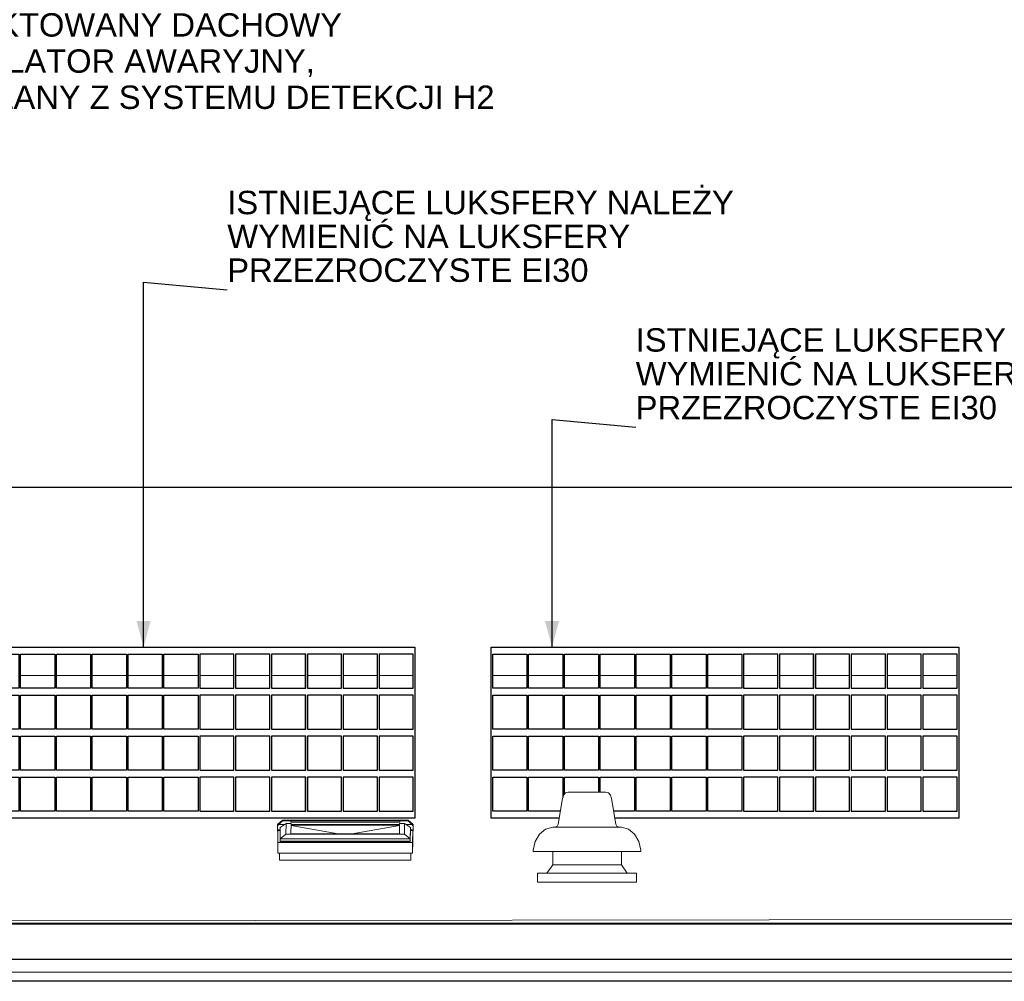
# Model space of a CAD drawing. Header units: centimetres. Extents: x -1412 to 8451, y -353 to 1224.
# Tile 18 of 24: x 3344 to 3891, y 557 to 1091. Entities that reach past the tile are written whole.
import ezdxf

# ---------------------------------------------------------------- set-up
doc = ezdxf.new("R2010")
doc.units = ezdxf.units.CM
doc.header["$MEASUREMENT"] = 0
for name, color, linetype in [('280-A Dachy Powłoki', 7, 'Continuous'), ('420-K Ściany', 7, 'Continuous'), ('520-I Went_Klim', 7, 'Continuous'), ('530 - Rynny i rury spustowe', 7, 'Continuous'), ('Nowe_Okna Archicada', 7, 'Continuous')]:
    doc.layers.add(name, color=color, linetype=linetype)
for name, color, linetype, lineweight in [('280-A Dachy Powłoki_Nr_pióra__12', 7, 'Continuous', 13), ('280-A Dachy Powłoki_Nr_pióra__13', 7, 'Continuous', 20), ('420-K Ściany_Nr_pióra__13', 7, 'Continuous', 25), ('450-K Belki_Nr_pióra__13', 7, 'Continuous', 25), ('520-I Went_Klim_Nr_pióra__12', 7, 'Continuous', 13), ('530 - Rynny i rury spustowe_Nr_pióra__4', 7, 'Continuous', 20), ('Nowe_199-Z Wymiary i opisy_Nr_pióra__235', 5, 'Continuous', 0), ('Nowe_Okna Archicada_Nr_pióra__13', 7, 'Continuous', 25)]:
    doc.layers.add(name, color=color, linetype=linetype, lineweight=lineweight)
doc.layers.add('280-A Dachy Powłoki_Nr_pióra__92', color=7, linetype='Continuous', lineweight=20, true_color=0xdfdfdf)
doc.styles.add('STYL_AUTOMATYCZNY_1', font='arial.ttf')
doc.dimstyles.new('STYL_AUTOMATYCZNY__3', dxfattribs={"dimtxt": 0.18, "dimasz": 14.592, "dimexe": 0.18, "dimexo": 0.0625, "dimgap": 0, "dimtad": 0, "dimtih": 1, "dimtoh": 1, "dimdec": 4, "dimzin": 0, "dimdsep": 46, "dimcen": 0.09, "dimadec": 0, "dimazin": 0, "dimtfac": 1, "dimtdec": 4, "dimtmove": 0, "dimatfit": 3, "dimldrblk": 'ARROWHEAD_5', "dimfxl": 0, "dimtolj": 1, "dimtzin": 0, "dimarcsym": 0})

# ---------------------------------------------------------------- blocks, each defined once
blk = doc.blocks.new('ElemPrzekroju_100_2', base_point=(4814.55, 72.46))
at = {"layer": '420-K Ściany_Nr_pióra__13', "color": 7, "linetype": 'Continuous', "lineweight": 25}
blk.add_line((4498.77, 831.13), (3295.77, 831.13), dxfattribs=at)
blk = doc.blocks.new('ElemPrzekroju_101_2', base_point=(4814.55, 72.46))
at = {"layer": '280-A Dachy Powłoki_Nr_pióra__13', "color": 7, "linetype": 'Continuous', "lineweight": 25}
blk.add_line((1807.83, 589.16), (4754.62, 589.16), dxfattribs=at)
blk = doc.blocks.new('ElemPrzekroju_118_2', base_point=(4814.55, 72.46))
at = {"layer": '280-A Dachy Powłoki_Nr_pióra__92', "color": 254, "linetype": 'Continuous', "lineweight": 20, "true_color": 0xdfdfdf}
for p, q in [((3363.63, 726.78), (3344.64, 726.78)), ((3383.56, 726.78), (3364.57, 726.78)), ((3403.49, 726.78), (3384.5, 726.78)), ((3423.42, 726.78), (3404.43, 726.78)), ((3443.35, 726.78), (3424.36, 726.78)), ((3463.27, 726.78), (3444.29, 726.78)), ((3483.2, 726.78), (3464.21, 726.78)), ((3503.13, 726.78), (3484.14, 726.78)), ((3523.06, 726.78), (3504.07, 726.78)), ((3542.99, 726.78), (3524, 726.78)), ((3562.92, 726.78), (3543.93, 726.78)), ((3626.07, 726.78), (3607.08, 726.78)), ((3645.99, 726.78), (3627.01, 726.78)), ((3665.92, 726.78), (3646.93, 726.78)), ((3685.85, 726.78), (3666.86, 726.78)), ((3705.78, 726.78), (3686.79, 726.78)), ((3725.71, 726.78), (3706.72, 726.78)), ((3745.64, 726.78), (3726.65, 726.78)), ((3765.57, 726.78), (3746.58, 726.78)), ((3785.49, 726.78), (3766.51, 726.78)), ((3805.42, 726.78), (3786.43, 726.78)), ((3825.35, 726.78), (3806.36, 726.78)), ((3845.28, 726.78), (3826.29, 726.78)), ((3865.21, 726.78), (3846.22, 726.78))]:
    blk.add_line(p, q, dxfattribs=at)
blk = doc.blocks.new('ElemPrzekroju_125_2', base_point=(4814.55, 72.46))
at = {"layer": '280-A Dachy Powłoki_Nr_pióra__92', "color": 254, "linetype": 'Continuous', "lineweight": 20, "true_color": 0xdfdfdf}
blk.add_line((4754.61, 592.22), (2369.47, 589.22), dxfattribs=at)
blk = doc.blocks.new('ElemPrzekroju_126_2', base_point=(4814.55, 72.46))
at = {"layer": '530 - Rynny i rury spustowe_Nr_pióra__4', "color": 7, "linetype": 'Continuous', "lineweight": 20}
for p, q in [((4756.41, 568.85), (1807.9, 568.85)), ((4479.23, 561.85), (2081.35, 561.85))]:
    blk.add_line(p, q, dxfattribs=at)
blk = doc.blocks.new('ElemPrzekroju_127_2', base_point=(4814.55, 72.46))
at = {"layer": '420-K Ściany_Nr_pióra__13', "color": 7, "linetype": 'Continuous', "lineweight": 25}
blk.add_line((4479.23, 556.8), (2081.35, 556.8), dxfattribs=at)
blk = doc.blocks.new('ElemPrzekroju_162_2', base_point=(4814.55, 72.46))
at = {"layer": '520-I Went_Klim_Nr_pióra__12', "color": 7, "linetype": 'Continuous', "lineweight": 13}
for p, q in [((3645.84, 658.44), (3643.45, 644.17)), ((3646.51, 660.3), (3645.84, 658.44)), ((3647.56, 661.45), (3646.51, 660.3)), ((3649.03, 661.93), (3647.56, 661.45)), ((3649.03, 661.93), (3649.39, 661.93)), ((3649.39, 661.93), (3650.43, 661.93)), ((3650.43, 661.93), (3652.1, 661.93)), ((3652.1, 661.93), (3654.27, 661.93)), ((3654.27, 661.93), (3656.8, 661.93)), ((3656.8, 661.93), (3659.52, 661.93)), ((3659.52, 661.93), (3662.23, 661.93)), ((3662.23, 661.93), (3664.76, 661.93)), ((3664.76, 661.93), (3666.93, 661.93)), ((3666.93, 661.93), (3668.6, 661.93)), ((3668.6, 661.93), (3669.65, 661.93)), ((3669.65, 661.93), (3670, 661.93)), ((3670, 661.93), (3671.47, 661.45)), ((3671.47, 661.45), (3672.53, 660.3)), ((3672.53, 660.3), (3673.19, 658.44)), ((3673.19, 658.44), (3675.59, 644.17)), ((3636.5, 641.43), (3633.09, 638.56)), ((3640.43, 642.43), (3636.5, 641.43)), ((3640.43, 642.43), (3641.08, 642.43)), ((3641.08, 642.43), (3642.98, 642.43)), ((3642.87, 642.92), (3641.85, 642.43)), ((3643.45, 644.17), (3642.87, 642.92)), ((3642.98, 642.43), (3646.02, 642.43)), ((3646.02, 642.43), (3649.97, 642.43)), ((3649.97, 642.43), (3654.58, 642.43)), ((3654.58, 642.43), (3659.52, 642.43)), ((3659.52, 642.43), (3664.46, 642.43)), ((3664.46, 642.43), (3669.06, 642.43)), ((3669.06, 642.43), (3673.02, 642.43)), ((3673.02, 642.43), (3676.05, 642.43)), ((3675.59, 644.17), (3676.16, 642.92)), ((3676.05, 642.43), (3677.96, 642.43)), ((3676.16, 642.92), (3677.18, 642.43)), ((3677.96, 642.43), (3678.61, 642.43)), ((3678.61, 642.43), (3682.54, 641.43)), ((3682.54, 641.43), (3685.95, 638.56)), ((3633.09, 638.56), (3630.78, 634.53)), ((3685.95, 638.56), (3688.25, 634.53)), ((3629.59, 629.67), (3629.52, 628.93)), ((3630.78, 634.53), (3629.59, 629.67)), ((3688.25, 634.53), (3689.45, 629.67)), ((3689.45, 629.67), (3689.52, 628.93)), ((3629.52, 628.93), (3630.54, 628.93)), ((3630.54, 628.93), (3633.54, 628.93)), ((3633.54, 628.93), (3638.3, 628.93)), ((3638.3, 628.93), (3644.52, 628.93)), ((3640.43, 628.93), (3640.43, 621.43)), ((3644.52, 628.93), (3651.75, 628.93)), ((3651.75, 628.93), (3659.52, 628.93)), ((3659.52, 628.93), (3667.28, 628.93)), ((3667.28, 628.93), (3674.52, 628.93)), ((3674.52, 628.93), (3680.73, 628.93)), ((3678.61, 628.93), (3678.61, 621.43)), ((3680.73, 628.93), (3685.5, 628.93)), ((3685.5, 628.93), (3688.49, 628.93)), ((3688.49, 628.93), (3689.52, 628.93)), ((3640.43, 621.43), (3637.15, 616.93)), ((3640.43, 621.43), (3641.08, 621.43)), ((3641.08, 621.43), (3642.98, 621.43)), ((3642.98, 621.43), (3646.02, 621.43)), ((3646.02, 621.43), (3649.97, 621.43)), ((3649.97, 621.43), (3654.58, 621.43)), ((3654.58, 621.43), (3659.52, 621.43)), ((3659.52, 621.43), (3664.46, 621.43)), ((3664.46, 621.43), (3669.06, 621.43)), ((3669.06, 621.43), (3673.02, 621.43)), ((3673.02, 621.43), (3676.05, 621.43)), ((3676.05, 621.43), (3677.96, 621.43)), ((3677.96, 621.43), (3678.61, 621.43)), ((3678.61, 621.43), (3681.88, 616.93)), ((3632.02, 616.93), (3687.02, 616.93)), ((3632.02, 611.93), (3632.02, 616.93)), ((3687.02, 611.93), (3687.02, 616.93)), ((3632.02, 611.93), (3687.02, 611.93))]:
    blk.add_line(p, q, dxfattribs=at)
blk = doc.blocks.new('ElemPrzekroju_163_2', base_point=(4814.55, 72.46))
at = {"layer": '280-A Dachy Powłoki_Nr_pióra__12', "color": 7, "linetype": 'Continuous', "lineweight": 13}
for p, q in [((3490.18, 645.94), (3487.48, 643.25)), ((3490.18, 646.35), (3487.49, 643.89)), ((3490.18, 646.35), (3490.18, 645.94)), ((3560.18, 646.35), (3490.18, 646.35)), ((3490.18, 646.35), (3494.88, 645.94)), ((3494.88, 645.94), (3490.18, 645.94)), ((3555.48, 645.94), (3494.88, 645.94)), ((3494.88, 645.94), (3494.88, 645.24)), ((3560.18, 646.35), (3555.48, 645.94)), ((3555.48, 645.24), (3555.48, 645.94)), ((3555.48, 645.94), (3560.18, 645.94)), ((3560.18, 646.35), (3560.18, 645.94)), ((3562.89, 643.89), (3560.18, 646.35)), ((3560.18, 645.94), (3562.88, 643.25)), ((3487.49, 643.89), (3487.48, 643.25)), ((3487.48, 643.25), (3487.48, 640.26)), ((3487.49, 640.9), (3487.48, 640.26)), ((3487.49, 643.26), (3487.49, 640.9)), ((3488.96, 640.9), (3487.49, 640.9)), ((3487.69, 640.4), (3487.59, 633.95)), ((3487.69, 640.4), (3488.96, 640.56)), ((3491.24, 643.89), (3488.12, 643.89)), ((3488.99, 642.32), (3488.89, 635.98)), ((3488.99, 642.32), (3492.23, 644.58)), ((3492.23, 644.58), (3492.14, 638.53)), ((3492.23, 644.58), (3495.04, 644.58)), ((3555.48, 645.24), (3494.88, 645.24)), ((3495.04, 644.58), (3494.96, 638.78)), ((3495.02, 643.36), (3521.25, 638.78)), ((3555.32, 643.89), (3495.03, 643.89)), ((3555.31, 643.53), (3495.03, 643.53)), ((3555.31, 643.36), (3528.97, 638.78)), ((3555.33, 644.58), (3555.25, 638.78)), ((3558.14, 644.58), (3555.33, 644.58)), ((3558.14, 644.58), (3558.05, 638.53)), ((3561.38, 642.32), (3558.14, 644.58)), ((3562.23, 643.89), (3559.13, 643.89)), ((3561.38, 642.32), (3561.29, 635.98)), ((3561.39, 641.07), (3561.29, 634.73)), ((3561.39, 641.07), (3561.38, 642.32)), ((3562.88, 640.9), (3561.38, 640.9)), ((3562.69, 640.4), (3561.38, 640.57)), ((3562.69, 640.4), (3562.59, 633.95)), ((3562.69, 634.52), (3562.69, 640.4)), ((3562.89, 643.89), (3562.88, 643.25)), ((3562.88, 643.25), (3562.88, 640.26)), ((3562.89, 640.9), (3562.88, 640.26)), ((3562.89, 640.9), (3562.89, 643.89)), ((3488.89, 635.98), (3492.14, 638.53)), ((3488.89, 635.98), (3561.29, 635.98)), ((3488.89, 634.73), (3488.89, 635.98)), ((3492.14, 638.53), (3494.96, 638.78)), ((3492.14, 638.53), (3558.05, 638.53)), ((3494.96, 638.78), (3555.25, 638.78)), ((3555.25, 638.78), (3558.05, 638.53)), ((3558.05, 638.53), (3561.29, 635.98)), ((3561.29, 635.98), (3561.29, 634.73)), ((3487.59, 633.95), (3489.94, 634.45)), ((3487.59, 628.07), (3487.59, 633.95)), ((3487.59, 633.95), (3562.59, 633.95)), ((3488.89, 634.73), (3561.29, 634.73)), ((3489.94, 634.45), (3489.94, 634.73)), ((3489.94, 634.45), (3560.25, 634.45)), ((3560.25, 634.73), (3560.25, 634.45)), ((3560.26, 634.73), (3560.25, 634.45)), ((3560.25, 634.45), (3562.59, 633.95)), ((3562.69, 634.52), (3562.59, 628.07)), ((3562.59, 633.95), (3562.59, 628.07)), ((3487.59, 628.07), (3562.59, 628.07)), ((3488.59, 628.07), (3488.59, 624.17)), ((3488.59, 624.17), (3561.59, 624.17)), ((3561.59, 628.07), (3561.59, 624.17)), ((3561.65, 628.07), (3561.59, 624.17))]:
    blk.add_line(p, q, dxfattribs=at)
blk = doc.blocks.new('ElemPrzekroju_211_2', base_point=(4814.55, 72.46))
at = {"layer": 'Nowe_Okna Archicada_Nr_pióra__13', "color": 7, "linetype": 'Continuous', "lineweight": 25}
for p, q in [((3303.88, 647.46), (3303.88, 742.46)), ((3303.88, 742.46), (3563.88, 742.46)), ((3563.86, 742.46), (3563.86, 647.46)), ((3563.88, 742.46), (3563.88, 647.46)), ((3304.79, 719.66), (3304.79, 738.66)), ((3304.79, 738.66), (3323.79, 738.66)), ((3323.77, 738.66), (3323.77, 719.66)), ((3323.79, 738.66), (3323.79, 719.66)), ((3324.71, 719.66), (3324.71, 738.66)), ((3324.71, 738.66), (3343.71, 738.66)), ((3343.7, 738.66), (3343.7, 719.66)), ((3343.71, 738.66), (3343.71, 719.66)), ((3344.64, 719.66), (3344.64, 738.66)), ((3344.64, 738.66), (3363.64, 738.66)), ((3363.62, 738.66), (3363.62, 719.66)), ((3363.64, 738.66), (3363.64, 719.66)), ((3364.57, 719.66), (3364.57, 738.66)), ((3364.57, 738.66), (3383.57, 738.66)), ((3383.55, 738.66), (3383.55, 719.66)), ((3383.57, 738.66), (3383.57, 719.66)), ((3384.5, 719.66), (3384.5, 738.66)), ((3384.5, 738.66), (3403.5, 738.66)), ((3403.48, 738.66), (3403.48, 719.66)), ((3403.5, 738.66), (3403.5, 719.66)), ((3404.43, 719.66), (3404.43, 738.66)), ((3404.43, 738.66), (3423.43, 738.66)), ((3423.41, 738.66), (3423.41, 719.66)), ((3423.43, 738.66), (3423.43, 719.66)), ((3424.36, 719.66), (3424.36, 738.66)), ((3424.36, 738.66), (3443.36, 738.66)), ((3443.34, 738.66), (3443.34, 719.66)), ((3443.36, 738.66), (3443.36, 719.66)), ((3463.29, 738.66), (3444.29, 738.66)), ((3444.29, 738.66), (3444.29, 719.66)), ((3463.27, 719.66), (3463.27, 738.66)), ((3463.29, 719.66), (3463.29, 738.66)), ((3483.21, 738.66), (3464.21, 738.66)), ((3464.21, 738.66), (3464.21, 719.66)), ((3483.2, 719.66), (3483.2, 738.66)), ((3483.21, 719.66), (3483.21, 738.66)), ((3503.14, 738.66), (3484.14, 738.66)), ((3484.14, 738.66), (3484.14, 719.66)), ((3503.12, 719.66), (3503.12, 738.66)), ((3503.14, 719.66), (3503.14, 738.66)), ((3523.07, 738.66), (3504.07, 738.66)), ((3504.07, 738.66), (3504.07, 719.66)), ((3523.05, 719.66), (3523.05, 738.66)), ((3523.07, 719.66), (3523.07, 738.66)), ((3543, 738.66), (3524, 738.66)), ((3524, 738.66), (3524, 719.66)), ((3542.98, 719.66), (3542.98, 738.66)), ((3543, 719.66), (3543, 738.66)), ((3562.93, 738.66), (3543.93, 738.66)), ((3543.93, 738.66), (3543.93, 719.66)), ((3562.91, 719.66), (3562.91, 738.66)), ((3562.93, 719.66), (3562.93, 738.66)), ((3323.79, 719.66), (3304.79, 719.66)), ((3343.71, 719.66), (3324.71, 719.66)), ((3363.64, 719.66), (3344.64, 719.66)), ((3383.57, 719.66), (3364.57, 719.66)), ((3403.5, 719.66), (3384.5, 719.66)), ((3423.43, 719.66), (3404.43, 719.66)), ((3443.36, 719.66), (3424.36, 719.66)), ((3444.29, 719.66), (3463.29, 719.66)), ((3464.21, 719.66), (3483.21, 719.66)), ((3484.14, 719.66), (3503.14, 719.66)), ((3504.07, 719.66), (3523.07, 719.66)), ((3524, 719.66), (3543, 719.66)), ((3543.93, 719.66), (3562.93, 719.66)), ((3304.79, 696.86), (3304.79, 715.86)), ((3304.79, 715.86), (3323.79, 715.86)), ((3323.77, 715.86), (3323.77, 696.86)), ((3323.79, 715.86), (3323.79, 696.86)), ((3324.71, 696.86), (3324.71, 715.86)), ((3324.71, 715.86), (3343.71, 715.86)), ((3343.7, 715.86), (3343.7, 696.86)), ((3343.71, 715.86), (3343.71, 696.86)), ((3344.64, 696.86), (3344.64, 715.86)), ((3344.64, 715.86), (3363.64, 715.86)), ((3363.62, 715.86), (3363.62, 696.86)), ((3363.64, 715.86), (3363.64, 696.86)), ((3364.57, 696.86), (3364.57, 715.86)), ((3364.57, 715.86), (3383.57, 715.86)), ((3383.55, 715.86), (3383.55, 696.86)), ((3383.57, 715.86), (3383.57, 696.86)), ((3384.5, 696.86), (3384.5, 715.86)), ((3384.5, 715.86), (3403.5, 715.86)), ((3403.48, 715.86), (3403.48, 696.86)), ((3403.5, 715.86), (3403.5, 696.86)), ((3404.43, 696.86), (3404.43, 715.86)), ((3404.43, 715.86), (3423.43, 715.86)), ((3423.41, 715.86), (3423.41, 696.86)), ((3423.43, 715.86), (3423.43, 696.86)), ((3424.36, 696.86), (3424.36, 715.86)), ((3424.36, 715.86), (3443.36, 715.86)), ((3443.34, 715.86), (3443.34, 696.86)), ((3443.36, 715.86), (3443.36, 696.86)), ((3463.29, 715.86), (3444.29, 715.86)), ((3444.29, 715.86), (3444.29, 696.86)), ((3463.27, 696.86), (3463.27, 715.86)), ((3463.29, 696.86), (3463.29, 715.86)), ((3483.21, 715.86), (3464.21, 715.86)), ((3464.21, 715.86), (3464.21, 696.86)), ((3483.2, 696.86), (3483.2, 715.86)), ((3483.21, 696.86), (3483.21, 715.86)), ((3503.14, 715.86), (3484.14, 715.86)), ((3484.14, 715.86), (3484.14, 696.86)), ((3503.12, 696.86), (3503.12, 715.86)), ((3503.14, 696.86), (3503.14, 715.86)), ((3523.07, 715.86), (3504.07, 715.86)), ((3504.07, 715.86), (3504.07, 696.86)), ((3523.05, 696.86), (3523.05, 715.86)), ((3523.07, 696.86), (3523.07, 715.86)), ((3543, 715.86), (3524, 715.86)), ((3524, 715.86), (3524, 696.86)), ((3542.98, 696.86), (3542.98, 715.86)), ((3543, 696.86), (3543, 715.86)), ((3562.93, 715.86), (3543.93, 715.86)), ((3543.93, 715.86), (3543.93, 696.86)), ((3562.91, 696.86), (3562.91, 715.86)), ((3562.93, 696.86), (3562.93, 715.86)), ((3323.79, 696.86), (3304.79, 696.86)), ((3343.71, 696.86), (3324.71, 696.86)), ((3363.64, 696.86), (3344.64, 696.86)), ((3383.57, 696.86), (3364.57, 696.86)), ((3403.5, 696.86), (3384.5, 696.86)), ((3423.43, 696.86), (3404.43, 696.86)), ((3443.36, 696.86), (3424.36, 696.86)), ((3444.29, 696.86), (3463.29, 696.86)), ((3464.21, 696.86), (3483.21, 696.86)), ((3484.14, 696.86), (3503.14, 696.86)), ((3504.07, 696.86), (3523.07, 696.86)), ((3524, 696.86), (3543, 696.86)), ((3543.93, 696.86), (3562.93, 696.86)), ((3304.79, 674.06), (3304.79, 693.06)), ((3304.79, 693.06), (3323.79, 693.06)), ((3323.77, 693.06), (3323.77, 674.06)), ((3323.79, 693.06), (3323.79, 674.06)), ((3324.71, 674.06), (3324.71, 693.06)), ((3324.71, 693.06), (3343.71, 693.06)), ((3343.7, 693.06), (3343.7, 674.06)), ((3343.71, 693.06), (3343.71, 674.06)), ((3344.64, 674.06), (3344.64, 693.06)), ((3344.64, 693.06), (3363.64, 693.06)), ((3363.62, 693.06), (3363.62, 674.06)), ((3363.64, 693.06), (3363.64, 674.06)), ((3364.57, 674.06), (3364.57, 693.06)), ((3364.57, 693.06), (3383.57, 693.06)), ((3383.55, 693.06), (3383.55, 674.06)), ((3383.57, 693.06), (3383.57, 674.06)), ((3384.5, 674.06), (3384.5, 693.06)), ((3384.5, 693.06), (3403.5, 693.06)), ((3403.48, 693.06), (3403.48, 674.06)), ((3403.5, 693.06), (3403.5, 674.06)), ((3404.43, 674.06), (3404.43, 693.06)), ((3404.43, 693.06), (3423.43, 693.06)), ((3423.41, 693.06), (3423.41, 674.06)), ((3423.43, 693.06), (3423.43, 674.06)), ((3424.36, 674.06), (3424.36, 693.06)), ((3424.36, 693.06), (3443.36, 693.06)), ((3443.34, 693.06), (3443.34, 674.06)), ((3443.36, 693.06), (3443.36, 674.06)), ((3463.29, 693.06), (3444.29, 693.06)), ((3444.29, 693.06), (3444.29, 674.06)), ((3463.27, 674.06), (3463.27, 693.06)), ((3463.29, 674.06), (3463.29, 693.06)), ((3483.21, 693.06), (3464.21, 693.06)), ((3464.21, 693.06), (3464.21, 674.06)), ((3483.2, 674.06), (3483.2, 693.06)), ((3483.21, 674.06), (3483.21, 693.06)), ((3503.14, 693.06), (3484.14, 693.06)), ((3484.14, 693.06), (3484.14, 674.06)), ((3503.12, 674.06), (3503.12, 693.06)), ((3503.14, 674.06), (3503.14, 693.06)), ((3523.07, 693.06), (3504.07, 693.06)), ((3504.07, 693.06), (3504.07, 674.06)), ((3523.05, 674.06), (3523.05, 693.06)), ((3523.07, 674.06), (3523.07, 693.06)), ((3543, 693.06), (3524, 693.06)), ((3524, 693.06), (3524, 674.06)), ((3542.98, 674.06), (3542.98, 693.06)), ((3543, 674.06), (3543, 693.06)), ((3562.93, 693.06), (3543.93, 693.06)), ((3543.93, 693.06), (3543.93, 674.06)), ((3562.91, 674.06), (3562.91, 693.06)), ((3562.93, 674.06), (3562.93, 693.06)), ((3323.79, 674.06), (3304.79, 674.06)), ((3343.71, 674.06), (3324.71, 674.06)), ((3363.64, 674.06), (3344.64, 674.06)), ((3383.57, 674.06), (3364.57, 674.06)), ((3403.5, 674.06), (3384.5, 674.06)), ((3423.43, 674.06), (3404.43, 674.06)), ((3443.36, 674.06), (3424.36, 674.06)), ((3444.29, 674.06), (3463.29, 674.06)), ((3464.21, 674.06), (3483.21, 674.06)), ((3484.14, 674.06), (3503.14, 674.06)), ((3504.07, 674.06), (3523.07, 674.06)), ((3524, 674.06), (3543, 674.06)), ((3543.93, 674.06), (3562.93, 674.06)), ((3304.79, 651.26), (3304.79, 670.26)), ((3304.79, 670.26), (3323.79, 670.26)), ((3323.77, 670.26), (3323.77, 651.26)), ((3323.79, 670.26), (3323.79, 651.26)), ((3324.71, 651.26), (3324.71, 670.26)), ((3324.71, 670.26), (3343.71, 670.26)), ((3343.7, 670.26), (3343.7, 651.26)), ((3343.71, 670.26), (3343.71, 651.26)), ((3344.64, 651.26), (3344.64, 670.26)), ((3344.64, 670.26), (3363.64, 670.26)), ((3363.62, 670.26), (3363.62, 651.26)), ((3363.64, 670.26), (3363.64, 651.26)), ((3364.57, 651.26), (3364.57, 670.26)), ((3364.57, 670.26), (3383.57, 670.26)), ((3383.55, 670.26), (3383.55, 651.26)), ((3383.57, 670.26), (3383.57, 651.26)), ((3384.5, 651.26), (3384.5, 670.26)), ((3384.5, 670.26), (3403.5, 670.26)), ((3403.48, 670.26), (3403.48, 651.26)), ((3403.5, 670.26), (3403.5, 651.26)), ((3404.43, 651.26), (3404.43, 670.26)), ((3404.43, 670.26), (3423.43, 670.26)), ((3423.41, 670.26), (3423.41, 651.26)), ((3423.43, 670.26), (3423.43, 651.26)), ((3424.36, 651.26), (3424.36, 670.26)), ((3424.36, 670.26), (3443.36, 670.26)), ((3443.34, 670.26), (3443.34, 651.26)), ((3443.36, 670.26), (3443.36, 651.26)), ((3463.29, 670.26), (3444.29, 670.26)), ((3444.29, 670.26), (3444.29, 651.26)), ((3463.27, 651.26), (3463.27, 670.26)), ((3463.29, 651.26), (3463.29, 670.26)), ((3483.21, 670.26), (3464.21, 670.26)), ((3464.21, 670.26), (3464.21, 651.26)), ((3483.2, 651.26), (3483.2, 670.26)), ((3483.21, 651.26), (3483.21, 670.26)), ((3503.14, 670.26), (3484.14, 670.26)), ((3484.14, 670.26), (3484.14, 651.26)), ((3503.12, 651.26), (3503.12, 670.26)), ((3503.14, 651.26), (3503.14, 670.26)), ((3523.07, 670.26), (3504.07, 670.26)), ((3504.07, 670.26), (3504.07, 651.26)), ((3523.05, 651.26), (3523.05, 670.26)), ((3523.07, 651.26), (3523.07, 670.26)), ((3543, 670.26), (3524, 670.26)), ((3524, 670.26), (3524, 651.26)), ((3542.98, 651.26), (3542.98, 670.26)), ((3543, 651.26), (3543, 670.26)), ((3562.93, 670.26), (3543.93, 670.26)), ((3543.93, 670.26), (3543.93, 651.26)), ((3562.91, 651.26), (3562.91, 670.26)), ((3562.93, 651.26), (3562.93, 670.26)), ((3563.88, 647.46), (3303.88, 647.46)), ((3323.79, 651.26), (3304.79, 651.26)), ((3343.71, 651.26), (3324.71, 651.26)), ((3363.64, 651.26), (3344.64, 651.26)), ((3383.57, 651.26), (3364.57, 651.26)), ((3403.5, 651.26), (3384.5, 651.26)), ((3423.43, 651.26), (3404.43, 651.26)), ((3443.36, 651.26), (3424.36, 651.26)), ((3444.29, 651.26), (3463.29, 651.26)), ((3464.21, 651.26), (3483.21, 651.26)), ((3484.14, 651.26), (3503.14, 651.26)), ((3504.07, 651.26), (3523.07, 651.26)), ((3524, 651.26), (3543, 651.26)), ((3543.93, 651.26), (3562.93, 651.26))]:
    blk.add_line(p, q, dxfattribs=at)
blk = doc.blocks.new('ElemPrzekroju_212_2', base_point=(4814.55, 72.46))
at = {"layer": 'Nowe_Okna Archicada_Nr_pióra__13', "color": 7, "linetype": 'Continuous', "lineweight": 25}
for p, q in [((3606.17, 647.46), (3606.17, 742.46)), ((3606.17, 742.46), (3866.17, 742.46)), ((3866.15, 742.46), (3866.15, 647.46)), ((3866.17, 742.46), (3866.17, 647.46)), ((3607.08, 719.66), (3607.08, 738.66)), ((3607.08, 738.66), (3626.08, 738.66)), ((3626.06, 738.66), (3626.06, 719.66)), ((3626.08, 738.66), (3626.08, 719.66)), ((3627.01, 719.66), (3627.01, 738.66)), ((3627.01, 738.66), (3646.01, 738.66)), ((3645.99, 738.66), (3645.99, 719.66)), ((3646.01, 738.66), (3646.01, 719.66)), ((3646.93, 719.66), (3646.93, 738.66)), ((3646.93, 738.66), (3665.93, 738.66)), ((3665.92, 738.66), (3665.92, 719.66)), ((3665.93, 738.66), (3665.93, 719.66)), ((3666.86, 719.66), (3666.86, 738.66)), ((3666.86, 738.66), (3685.86, 738.66)), ((3685.84, 738.66), (3685.84, 719.66)), ((3685.86, 738.66), (3685.86, 719.66)), ((3686.79, 719.66), (3686.79, 738.66)), ((3686.79, 738.66), (3705.79, 738.66)), ((3705.77, 738.66), (3705.77, 719.66)), ((3705.79, 738.66), (3705.79, 719.66)), ((3706.72, 719.66), (3706.72, 738.66)), ((3706.72, 738.66), (3725.72, 738.66)), ((3725.7, 738.66), (3725.7, 719.66)), ((3725.72, 738.66), (3725.72, 719.66)), ((3726.65, 719.66), (3726.65, 738.66)), ((3726.65, 738.66), (3745.65, 738.66)), ((3745.63, 738.66), (3745.63, 719.66)), ((3745.65, 738.66), (3745.65, 719.66)), ((3765.58, 738.66), (3746.58, 738.66)), ((3746.58, 738.66), (3746.58, 719.66)), ((3765.56, 719.66), (3765.56, 738.66)), ((3765.58, 719.66), (3765.58, 738.66)), ((3785.51, 738.66), (3766.51, 738.66)), ((3766.51, 738.66), (3766.51, 719.66)), ((3785.49, 719.66), (3785.49, 738.66)), ((3785.51, 719.66), (3785.51, 738.66)), ((3805.43, 738.66), (3786.43, 738.66)), ((3786.43, 738.66), (3786.43, 719.66)), ((3805.42, 719.66), (3805.42, 738.66)), ((3805.43, 719.66), (3805.43, 738.66)), ((3825.36, 738.66), (3806.36, 738.66)), ((3806.36, 738.66), (3806.36, 719.66)), ((3825.34, 719.66), (3825.34, 738.66)), ((3825.36, 719.66), (3825.36, 738.66)), ((3845.29, 738.66), (3826.29, 738.66)), ((3826.29, 738.66), (3826.29, 719.66)), ((3845.27, 719.66), (3845.27, 738.66)), ((3845.29, 719.66), (3845.29, 738.66)), ((3865.22, 738.66), (3846.22, 738.66)), ((3846.22, 738.66), (3846.22, 719.66)), ((3865.2, 719.66), (3865.2, 738.66)), ((3865.22, 719.66), (3865.22, 738.66)), ((3626.08, 719.66), (3607.08, 719.66)), ((3646.01, 719.66), (3627.01, 719.66)), ((3665.93, 719.66), (3646.93, 719.66)), ((3685.86, 719.66), (3666.86, 719.66)), ((3705.79, 719.66), (3686.79, 719.66)), ((3725.72, 719.66), (3706.72, 719.66)), ((3745.65, 719.66), (3726.65, 719.66)), ((3746.58, 719.66), (3765.58, 719.66)), ((3766.51, 719.66), (3785.51, 719.66)), ((3786.43, 719.66), (3805.43, 719.66)), ((3806.36, 719.66), (3825.36, 719.66)), ((3826.29, 719.66), (3845.29, 719.66)), ((3846.22, 719.66), (3865.22, 719.66)), ((3607.08, 696.86), (3607.08, 715.86)), ((3607.08, 715.86), (3626.08, 715.86)), ((3626.06, 715.86), (3626.06, 696.86)), ((3626.08, 715.86), (3626.08, 696.86)), ((3627.01, 696.86), (3627.01, 715.86)), ((3627.01, 715.86), (3646.01, 715.86)), ((3645.99, 715.86), (3645.99, 696.86)), ((3646.01, 715.86), (3646.01, 696.86)), ((3646.93, 696.86), (3646.93, 715.86)), ((3646.93, 715.86), (3665.93, 715.86)), ((3665.92, 715.86), (3665.92, 696.86)), ((3665.93, 715.86), (3665.93, 696.86)), ((3666.86, 696.86), (3666.86, 715.86)), ((3666.86, 715.86), (3685.86, 715.86)), ((3685.84, 715.86), (3685.84, 696.86)), ((3685.86, 715.86), (3685.86, 696.86)), ((3686.79, 696.86), (3686.79, 715.86)), ((3686.79, 715.86), (3705.79, 715.86)), ((3705.77, 715.86), (3705.77, 696.86)), ((3705.79, 715.86), (3705.79, 696.86)), ((3706.72, 696.86), (3706.72, 715.86)), ((3706.72, 715.86), (3725.72, 715.86)), ((3725.7, 715.86), (3725.7, 696.86)), ((3725.72, 715.86), (3725.72, 696.86)), ((3726.65, 696.86), (3726.65, 715.86)), ((3726.65, 715.86), (3745.65, 715.86)), ((3745.63, 715.86), (3745.63, 696.86)), ((3745.65, 715.86), (3745.65, 696.86)), ((3765.58, 715.86), (3746.58, 715.86)), ((3746.58, 715.86), (3746.58, 696.86)), ((3765.56, 696.86), (3765.56, 715.86)), ((3765.58, 696.86), (3765.58, 715.86)), ((3785.51, 715.86), (3766.51, 715.86)), ((3766.51, 715.86), (3766.51, 696.86)), ((3785.49, 696.86), (3785.49, 715.86)), ((3785.51, 696.86), (3785.51, 715.86)), ((3805.43, 715.86), (3786.43, 715.86)), ((3786.43, 715.86), (3786.43, 696.86)), ((3805.42, 696.86), (3805.42, 715.86)), ((3805.43, 696.86), (3805.43, 715.86)), ((3825.36, 715.86), (3806.36, 715.86)), ((3806.36, 715.86), (3806.36, 696.86)), ((3825.34, 696.86), (3825.34, 715.86)), ((3825.36, 696.86), (3825.36, 715.86)), ((3845.29, 715.86), (3826.29, 715.86)), ((3826.29, 715.86), (3826.29, 696.86)), ((3845.27, 696.86), (3845.27, 715.86)), ((3845.29, 696.86), (3845.29, 715.86)), ((3865.22, 715.86), (3846.22, 715.86)), ((3846.22, 715.86), (3846.22, 696.86)), ((3865.2, 696.86), (3865.2, 715.86)), ((3865.22, 696.86), (3865.22, 715.86)), ((3626.08, 696.86), (3607.08, 696.86)), ((3646.01, 696.86), (3627.01, 696.86)), ((3665.93, 696.86), (3646.93, 696.86)), ((3685.86, 696.86), (3666.86, 696.86)), ((3705.79, 696.86), (3686.79, 696.86)), ((3725.72, 696.86), (3706.72, 696.86)), ((3745.65, 696.86), (3726.65, 696.86)), ((3746.58, 696.86), (3765.58, 696.86)), ((3766.51, 696.86), (3785.51, 696.86)), ((3786.43, 696.86), (3805.43, 696.86)), ((3806.36, 696.86), (3825.36, 696.86)), ((3826.29, 696.86), (3845.29, 696.86)), ((3846.22, 696.86), (3865.22, 696.86)), ((3607.08, 674.06), (3607.08, 693.06)), ((3607.08, 693.06), (3626.08, 693.06)), ((3626.06, 693.06), (3626.06, 674.06)), ((3626.08, 693.06), (3626.08, 674.06)), ((3627.01, 674.06), (3627.01, 693.06)), ((3627.01, 693.06), (3646.01, 693.06)), ((3645.99, 693.06), (3645.99, 674.06)), ((3646.01, 693.06), (3646.01, 674.06)), ((3646.93, 674.06), (3646.93, 693.06)), ((3646.93, 693.06), (3665.93, 693.06)), ((3665.92, 693.06), (3665.92, 674.06)), ((3665.93, 693.06), (3665.93, 674.06)), ((3666.86, 674.06), (3666.86, 693.06)), ((3666.86, 693.06), (3685.86, 693.06)), ((3685.84, 693.06), (3685.84, 674.06)), ((3685.86, 693.06), (3685.86, 674.06)), ((3686.79, 674.06), (3686.79, 693.06)), ((3686.79, 693.06), (3705.79, 693.06)), ((3705.77, 693.06), (3705.77, 674.06)), ((3705.79, 693.06), (3705.79, 674.06)), ((3706.72, 674.06), (3706.72, 693.06)), ((3706.72, 693.06), (3725.72, 693.06)), ((3725.7, 693.06), (3725.7, 674.06)), ((3725.72, 693.06), (3725.72, 674.06)), ((3726.65, 674.06), (3726.65, 693.06)), ((3726.65, 693.06), (3745.65, 693.06)), ((3745.63, 693.06), (3745.63, 674.06)), ((3745.65, 693.06), (3745.65, 674.06)), ((3765.58, 693.06), (3746.58, 693.06)), ((3746.58, 693.06), (3746.58, 674.06)), ((3765.56, 674.06), (3765.56, 693.06)), ((3765.58, 674.06), (3765.58, 693.06)), ((3785.51, 693.06), (3766.51, 693.06)), ((3766.51, 693.06), (3766.51, 674.06)), ((3785.49, 674.06), (3785.49, 693.06)), ((3785.51, 674.06), (3785.51, 693.06)), ((3805.43, 693.06), (3786.43, 693.06)), ((3786.43, 693.06), (3786.43, 674.06)), ((3805.42, 674.06), (3805.42, 693.06)), ((3805.43, 674.06), (3805.43, 693.06)), ((3825.36, 693.06), (3806.36, 693.06)), ((3806.36, 693.06), (3806.36, 674.06)), ((3825.34, 674.06), (3825.34, 693.06)), ((3825.36, 674.06), (3825.36, 693.06)), ((3845.29, 693.06), (3826.29, 693.06)), ((3826.29, 693.06), (3826.29, 674.06)), ((3845.27, 674.06), (3845.27, 693.06)), ((3845.29, 674.06), (3845.29, 693.06)), ((3865.22, 693.06), (3846.22, 693.06)), ((3846.22, 693.06), (3846.22, 674.06)), ((3865.2, 674.06), (3865.2, 693.06)), ((3865.22, 674.06), (3865.22, 693.06)), ((3626.08, 674.06), (3607.08, 674.06)), ((3646.01, 674.06), (3627.01, 674.06)), ((3665.93, 674.06), (3646.93, 674.06)), ((3685.86, 674.06), (3666.86, 674.06)), ((3705.79, 674.06), (3686.79, 674.06)), ((3725.72, 674.06), (3706.72, 674.06)), ((3745.65, 674.06), (3726.65, 674.06)), ((3746.58, 674.06), (3765.58, 674.06)), ((3766.51, 674.06), (3785.51, 674.06)), ((3786.43, 674.06), (3805.43, 674.06)), ((3806.36, 674.06), (3825.36, 674.06)), ((3826.29, 674.06), (3845.29, 674.06)), ((3846.22, 674.06), (3865.22, 674.06)), ((3607.08, 651.26), (3607.08, 670.26)), ((3607.08, 670.26), (3626.08, 670.26)), ((3626.06, 670.26), (3626.06, 651.26)), ((3626.08, 670.26), (3626.08, 651.26)), ((3627.01, 651.26), (3627.01, 670.26)), ((3627.01, 670.26), (3646.01, 670.26)), ((3645.99, 670.26), (3645.99, 658.85)), ((3646.01, 670.26), (3646.01, 658.9)), ((3646.93, 660.76), (3646.93, 670.26)), ((3646.93, 670.26), (3665.93, 670.26)), ((3665.92, 670.26), (3665.92, 661.93)), ((3665.93, 670.26), (3665.93, 661.93)), ((3666.86, 661.93), (3666.86, 670.26)), ((3666.86, 670.26), (3685.86, 670.26)), ((3685.84, 670.26), (3685.84, 651.26)), ((3685.86, 670.26), (3685.86, 651.26)), ((3686.79, 651.26), (3686.79, 670.26)), ((3686.79, 670.26), (3705.79, 670.26)), ((3705.77, 670.26), (3705.77, 651.26)), ((3705.79, 670.26), (3705.79, 651.26)), ((3706.72, 651.26), (3706.72, 670.26)), ((3706.72, 670.26), (3725.72, 670.26)), ((3725.7, 670.26), (3725.7, 651.26)), ((3725.72, 670.26), (3725.72, 651.26)), ((3726.65, 651.26), (3726.65, 670.26)), ((3726.65, 670.26), (3745.65, 670.26)), ((3745.63, 670.26), (3745.63, 651.26)), ((3745.65, 670.26), (3745.65, 651.26)), ((3765.58, 670.26), (3746.58, 670.26)), ((3746.58, 670.26), (3746.58, 651.26)), ((3765.56, 651.26), (3765.56, 670.26)), ((3765.58, 651.26), (3765.58, 670.26)), ((3785.51, 670.26), (3766.51, 670.26)), ((3766.51, 670.26), (3766.51, 651.26)), ((3785.49, 651.26), (3785.49, 670.26)), ((3785.51, 651.26), (3785.51, 670.26)), ((3805.43, 670.26), (3786.43, 670.26)), ((3786.43, 670.26), (3786.43, 651.26)), ((3805.42, 651.26), (3805.42, 670.26)), ((3805.43, 651.26), (3805.43, 670.26)), ((3825.36, 670.26), (3806.36, 670.26)), ((3806.36, 670.26), (3806.36, 651.26)), ((3825.34, 651.26), (3825.34, 670.26)), ((3825.36, 651.26), (3825.36, 670.26)), ((3845.29, 670.26), (3826.29, 670.26)), ((3826.29, 670.26), (3826.29, 651.26)), ((3845.27, 651.26), (3845.27, 670.26)), ((3845.29, 651.26), (3845.29, 670.26)), ((3865.22, 670.26), (3846.22, 670.26)), ((3846.22, 670.26), (3846.22, 651.26)), ((3865.2, 651.26), (3865.2, 670.26)), ((3865.22, 651.26), (3865.22, 670.26)), ((3644, 647.46), (3606.17, 647.46)), ((3626.08, 651.26), (3607.08, 651.26)), ((3644.64, 651.26), (3627.01, 651.26)), ((3685.86, 651.26), (3674.4, 651.26)), ((3866.17, 647.46), (3675.04, 647.46)), ((3705.79, 651.26), (3686.79, 651.26)), ((3725.72, 651.26), (3706.72, 651.26)), ((3745.65, 651.26), (3726.65, 651.26)), ((3746.58, 651.26), (3765.58, 651.26)), ((3766.51, 651.26), (3785.51, 651.26)), ((3786.43, 651.26), (3805.43, 651.26)), ((3806.36, 651.26), (3825.36, 651.26)), ((3826.29, 651.26), (3845.29, 651.26)), ((3846.22, 651.26), (3865.22, 651.26))]:
    blk.add_line(p, q, dxfattribs=at)
blk = doc.blocks.new('ARROWHEAD_5')
at = {"linetype": 'Continuous', "lineweight": 0}
blk.add_hatch(color=0, dxfattribs=at).paths.add_polyline_path([(-1, 0.2679), (0, 0), (-1, -0.2679)])
at = {"color": 0, "linetype": 'Continuous', "lineweight": 0}
blk.add_line((0, 0), (-1, 0), dxfattribs=at)

msp = doc.modelspace()

# ---------------------------------------------------------------- linework, layer by layer
at = {"layer": '450-K Belki_Nr_pióra__13', "color": 7, "linetype": 'Continuous', "lineweight": 25}
for p, q in [((4756.41, 588.53), (1807.7, 588.53)), ((4756.41, 568.85), (1807.7, 568.85))]:
    msp.add_line(p, q, dxfattribs=at)

# ---------------------------------------------------------------- block references
at = {"layer": '280-A Dachy Powłoki', "lineweight": 0}
for name in ['ElemPrzekroju_118_2', 'ElemPrzekroju_163_2', 'ElemPrzekroju_101_2', 'ElemPrzekroju_125_2']:
    msp.add_blockref(name, (4814.55, 72.46), dxfattribs=at)
at = {"layer": '420-K Ściany', "lineweight": 0}
for name in ['ElemPrzekroju_100_2', 'ElemPrzekroju_127_2']:
    msp.add_blockref(name, (4814.55, 72.46), dxfattribs=at)
at = {"layer": '520-I Went_Klim', "lineweight": 0}
msp.add_blockref('ElemPrzekroju_162_2', (4814.55, 72.46), dxfattribs=at)
at = {"layer": '530 - Rynny i rury spustowe', "lineweight": 0}
msp.add_blockref('ElemPrzekroju_126_2', (4814.55, 72.46), dxfattribs=at)
at = {"layer": 'Nowe_Okna Archicada', "lineweight": 0}
for name in ['ElemPrzekroju_211_2', 'ElemPrzekroju_212_2']:
    msp.add_blockref(name, (4814.55, 72.46), dxfattribs=at)

# ---------------------------------------------------------------- texts
at = {"layer": 'Nowe_199-Z Wymiary i opisy_Nr_pióra__235', "color": 5, "linetype": 'Continuous', "lineweight": 0, "char_height": 13, "attachment_point": 7, "style": 'STYL_AUTOMATYCZNY_1'}
for s, insert, line_spacing_factor in [('\\A1;{\\pql;\\fArial|b0|i0|c238|p0;\\W1.000000;PROJEKTOWANY DACHOWY \\P\\pql;\\fArial|b0|i0|c238|p0;\\W1.000000;WENTYLATOR AWARYJNY, \\P\\pql;\\fArial|b0|i0|c238|p0;\\W1.000000;ZAŁĄCZANY Z SYSTEMU DETEKCJI H2}', (3271.13, 1037.74), 0.927264), ('\\A1;{\\pql;\\fArial|b0|i0|c238|p0;\\W1.000000;ISTNIEJĄCE \\fArial|b0|i0|c238|p0;\\W1.000000;LUKSFERY \\fArial|b0|i0|c238|p0;\\W1.000000;NALEŻY \\P\\pql;\\fArial|b0|i0|c238|p0;\\W1.000000;WYMIENIĆ NA LUKSFERY\\P\\pql;\\fArial|b0|i0|c238|p0;\\W1.000000;PRZEZROCZYSTE EI30}', (3459.57, 945.29), 0.867244), ('\\A1;{\\pql;\\fArial|b0|i0|c238|p0;\\W1.000000;ISTNIEJĄCE \\fArial|b0|i0|c238|p0;\\W1.000000;LUKSFERY \\fArial|b0|i0|c238|p0;\\W1.000000;NALEŻY \\P\\pql;\\fArial|b0|i0|c238|p0;\\W1.000000;WYMIENIĆ NA LUKSFERY\\P\\pql;\\fArial|b0|i0|c238|p0;\\W1.000000;PRZEZROCZYSTE EI30}', (3686.59, 868.94), 0.867244)]:
    msp.add_mtext(s, dxfattribs=dict(at, insert=insert, line_spacing_factor=line_spacing_factor))

# ---------------------------------------------------------------- leaders
at = {"layer": 'Nowe_199-Z Wymiary i opisy_Nr_pióra__235', "color": 5, "linetype": 'Continuous', "lineweight": 0, "annotation_type": 0, "has_hookline": 1, "hookline_direction": 0}
for points, text_width in [([(3249.81, 949.02), (3249.81, 1037.74), (3271.13, 1037.02)], 335.46), ([(3413.03, 742.46), (3413.03, 945.29), (3459.57, 941.06)], 279.51), ([(3640.06, 742.46), (3640.06, 868.94), (3686.59, 864.71)], 279.51)]:
    msp.add_leader(points, dimstyle='STYL_AUTOMATYCZNY__3', dxfattribs=dict(at, text_width=text_width))

doc.saveas('drawing.dxf')
